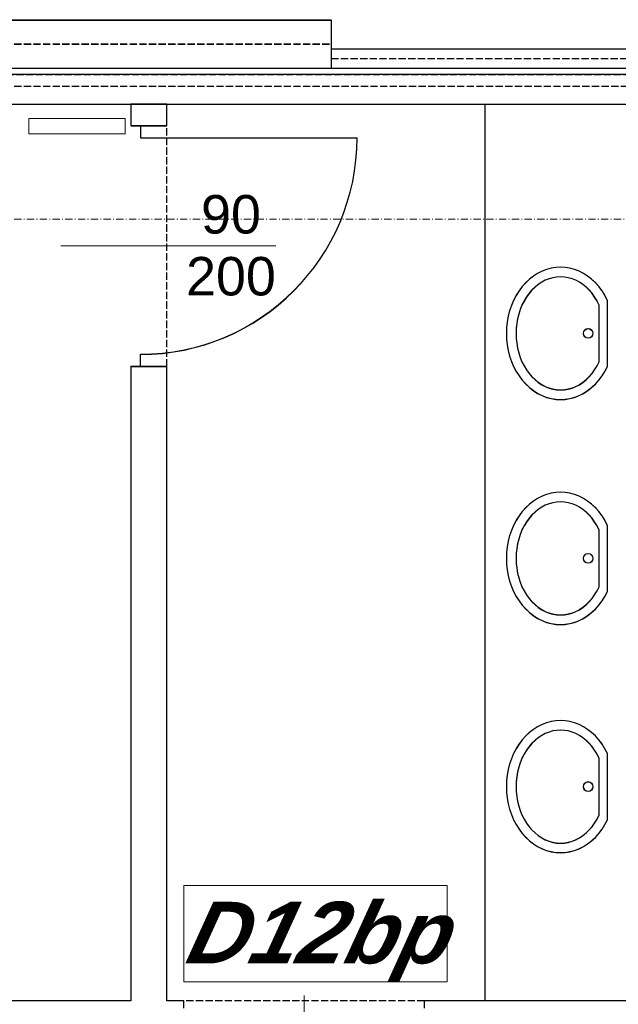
# Model space of a CAD drawing. Header units: millimetres. Extents: x -8642 to 28269, y -6609 to 3701.
# Tile 172 of 256: x 4896 to 5145, y -4390 to -3981. Entities that reach past the tile are written whole.
import ezdxf
from ezdxf.enums import TextEntityAlignment as Align

# ---------------------------------------------------------------- set-up
doc = ezdxf.new("R2010")
doc.units = ezdxf.units.MM
doc.header["$LTSCALE"] = 1000
doc.header["$MEASUREMENT"] = 0
for name, pattern in [('rzut 1 pietra$0$ArchiTECH.PC 1. Line Type', [0.004, 0.003, -0.001]), ('rzut 1 pietra$0$ArchiTECH.PC 5. Line Type', [0.0053, 0.003, -0.001, 0.0003, -0.001]), ('rzut 1 pietra$0$ArchiTECH.PC Solid Line Type', [0]), ('SUFIT_1 PIETRO$0$ArchiTECH.PC 1. Line Type', [0.004, 0.003, -0.001]), ('SUFIT_1 PIETRO$0$ArchiTECH.PC Solid Line Type', [0])]:
    doc.linetypes.add(name, pattern=pattern)
doc.layers.add('IS_ARCH', color=254, linetype='Continuous', lineweight=18)
doc.layers.add('SUFIT_1 PIETRO$0$INWENTARYZACJA', color=254, linetype='Continuous')
doc.layers.add('SUFIT_1 PIETRO$0$Kalka 1', color=254, linetype='Continuous')
doc.styles.add('rzut 1 pietra$0$ArchiTECHStyle1', font='arial.ttf', dxfattribs={"height": 0.16})
doc.styles.add('rzut 1 pietra$0$ArchiTECHStyle4', font='arialbi.ttf', dxfattribs={"oblique": 15, "height": 0.256})

msp = doc.modelspace()

# ---------------------------------------------------------------- linework, layer by layer
at = {"layer": 'IS_ARCH', "linetype": 'rzut 1 pietra$0$ArchiTECH.PC Solid Line Type'}
for p, q in [((4289.88, -3980.79), (5025.6, -3980.86)), ((5025.6, -3980.86), (5025.6, -4000.86)), ((5025.6, -3992.86), (5560.12, -3992.91)), ((4289.88, -4000.79), (5563.9, -4000.91)), ((4289.88, -4003.29), (5565.08, -4003.41)), ((3949.5, -4015.79), (5571.01, -4015.86)), ((4957.33, -4015.87), (4942.33, -4015.87)), ((4942.33, -4015.87), (4942.33, -4024.82)), ((4957.33, -4024.82), (4957.33, -4015.87)), ((5089.36, -4015.86), (5089.36, -4388.36)), ((4899.98, -4021.91), (4899.98, -4028.21)), ((4939.98, -4021.91), (4899.98, -4021.91)), ((4899.98, -4021.91), (4899.98, -4028.21)), ((4939.98, -4021.91), (4899.98, -4021.91)), ((4939.98, -4028.21), (4939.98, -4021.91)), ((4939.98, -4028.21), (4939.98, -4021.91)), ((4942.33, -4024.82), (4946.33, -4024.82)), ((4946.33, -4024.82), (4954.33, -4024.82)), ((4946.33, -4024.82), (4946.33, -4029.82)), ((4954.33, -4024.82), (4957.33, -4024.82)), ((4899.98, -4028.21), (4939.98, -4028.21)), ((4899.98, -4028.21), (4939.98, -4028.21)), ((4946.33, -4029.82), (5036.33, -4029.82)), ((4913.27, -4074.82), (5002.64, -4074.82)), ((5109.61, -4087.27), (5107.95, -4088.56)), ((5111.35, -4086.16), (5109.61, -4087.27)), ((5113.16, -4085.24), (5111.35, -4086.16)), ((5115.03, -4084.52), (5113.16, -4085.24)), ((5116.95, -4084), (5115.03, -4084.52)), ((5118.9, -4083.69), (5116.95, -4084)), ((5120.86, -4083.59), (5118.9, -4083.69)), ((5120.86, -4087.59), (5119.24, -4087.68)), ((5122.82, -4083.69), (5120.86, -4083.59)), ((5122.47, -4087.68), (5120.86, -4087.59)), ((5124.76, -4084), (5122.82, -4083.69)), ((5126.68, -4084.52), (5124.76, -4084)), ((5128.55, -4085.24), (5126.68, -4084.52)), ((5130.37, -4086.16), (5128.55, -4085.24)), ((5132.11, -4087.27), (5130.37, -4086.16)), ((5133.76, -4088.56), (5132.11, -4087.27)), ((5104.95, -4091.64), (5103.62, -4093.41)), ((5106.39, -4090.02), (5104.95, -4091.64)), ((5107.95, -4088.56), (5106.39, -4090.02)), ((5111.61, -4090.73), (5110.25, -4091.84)), ((5113.04, -4089.79), (5111.61, -4090.73)), ((5114.53, -4089), (5113.04, -4089.79)), ((5116.07, -4088.39), (5114.53, -4089)), ((5117.64, -4087.94), (5116.07, -4088.39)), ((5119.24, -4087.68), (5117.64, -4087.94)), ((5124.07, -4087.94), (5122.47, -4087.68)), ((5125.64, -4088.39), (5124.07, -4087.94)), ((5127.18, -4089), (5125.64, -4088.39)), ((5128.68, -4089.79), (5127.18, -4089)), ((5130.11, -4090.73), (5128.68, -4089.79)), ((5131.47, -4091.84), (5130.11, -4090.73)), ((5135.32, -4090.02), (5133.76, -4088.56)), ((5136.77, -4091.64), (5135.32, -4090.02)), ((5138.09, -4093.41), (5136.77, -4091.64)), ((5102.43, -4095.31), (5101.37, -4097.34)), ((5103.62, -4093.41), (5102.43, -4095.31)), ((5107.78, -4094.47), (5106.68, -4095.98)), ((5108.97, -4093.08), (5107.78, -4094.47)), ((5110.25, -4091.84), (5108.97, -4093.08)), ((5132.75, -4093.08), (5131.47, -4091.84)), ((5133.94, -4094.47), (5132.75, -4093.08)), ((5135.03, -4095.98), (5133.94, -4094.47)), ((5139.29, -4095.31), (5138.09, -4093.41)), ((5140.34, -4097.34), (5139.29, -4095.31)), ((5100.46, -4099.46), (5099.71, -4101.68)), ((5101.37, -4097.34), (5100.46, -4099.46)), ((5104.84, -4099.34), (5104.09, -4101.15)), ((5105.7, -4097.61), (5104.84, -4099.34)), ((5106.68, -4095.98), (5105.7, -4097.61)), ((5136.01, -4097.61), (5135.03, -4095.98)), ((5136.88, -4099.34), (5136.01, -4097.61)), ((5136.88, -4122.84), (5136.88, -4099.34)), ((5136.88, -4099.34), (5136.88, -4099.34)), ((5140.34, -4124.84), (5140.34, -4097.34)), ((5140.34, -4097.34), (5140.34, -4097.34)), ((5099.12, -4103.97), (5098.7, -4106.31)), ((5099.71, -4101.68), (5099.12, -4103.97)), ((5103.47, -4103.05), (5102.99, -4105)), ((5104.09, -4101.15), (5103.47, -4103.05)), ((5098.7, -4106.31), (5098.44, -4108.69)), ((5102.64, -4107.01), (5102.43, -4109.04)), ((5102.99, -4105), (5102.64, -4107.01)), ((5098.44, -4108.69), (5098.36, -4111.09)), ((5098.36, -4111.09), (5098.44, -4113.48)), ((5102.43, -4109.04), (5102.36, -4111.09)), ((5102.36, -4111.09), (5102.43, -4113.13)), ((5098.44, -4113.48), (5098.7, -4115.86)), ((5098.7, -4115.86), (5099.12, -4118.2)), ((5102.43, -4113.13), (5102.64, -4115.17)), ((5102.64, -4115.17), (5102.99, -4117.17)), ((4946.33, -4124.82), (4946.33, -4119.82)), ((5099.12, -4118.2), (5099.71, -4120.49)), ((5102.99, -4117.17), (5103.47, -4119.12)), ((5103.47, -4119.12), (5104.09, -4121.02)), ((5099.71, -4120.49), (5100.46, -4122.71)), ((5100.46, -4122.71), (5101.37, -4124.84)), ((5104.09, -4121.02), (5104.84, -4122.84)), ((5104.84, -4122.84), (5105.7, -4124.57)), ((5136.01, -4124.57), (5136.88, -4122.84)), ((4942.33, -4124.82), (4942.33, -4388.42)), ((4942.33, -4124.82), (4946.33, -4124.82)), ((4946.33, -4124.82), (4954.33, -4124.82)), ((4954.33, -4124.82), (4957.33, -4124.82)), ((4957.33, -4388.42), (4957.33, -4124.82)), ((5101.37, -4124.84), (5102.43, -4126.86)), ((5102.43, -4126.86), (5103.62, -4128.76)), ((5105.7, -4124.57), (5106.68, -4126.19)), ((5106.68, -4126.19), (5107.78, -4127.7)), ((5107.78, -4127.7), (5108.97, -4129.09)), ((5132.75, -4129.09), (5133.94, -4127.7)), ((5133.94, -4127.7), (5135.03, -4126.19)), ((5135.03, -4126.19), (5136.01, -4124.57)), ((5138.09, -4128.76), (5139.29, -4126.86)), ((5139.29, -4126.86), (5140.34, -4124.84)), ((5103.62, -4128.76), (5104.95, -4130.53)), ((5104.95, -4130.53), (5106.39, -4132.15)), ((5106.39, -4132.15), (5107.95, -4133.61)), ((5108.97, -4129.09), (5110.25, -4130.34)), ((5110.25, -4130.34), (5111.61, -4131.44)), ((5111.61, -4131.44), (5113.04, -4132.38)), ((5113.04, -4132.38), (5114.53, -4133.17)), ((5127.18, -4133.17), (5128.68, -4132.38)), ((5128.68, -4132.38), (5130.11, -4131.44)), ((5130.11, -4131.44), (5131.47, -4130.34)), ((5131.47, -4130.34), (5132.75, -4129.09)), ((5133.76, -4133.61), (5135.32, -4132.15)), ((5135.32, -4132.15), (5136.77, -4130.53)), ((5136.77, -4130.53), (5138.09, -4128.76)), ((5107.95, -4133.61), (5109.61, -4134.9)), ((5109.61, -4134.9), (5111.35, -4136.01)), ((5111.35, -4136.01), (5113.16, -4136.93)), ((5114.53, -4133.17), (5116.07, -4133.79)), ((5116.07, -4133.79), (5117.64, -4134.23)), ((5117.64, -4134.23), (5119.24, -4134.5)), ((5119.24, -4134.5), (5120.86, -4134.59)), ((5120.86, -4134.59), (5122.47, -4134.5)), ((5122.47, -4134.5), (5124.07, -4134.23)), ((5124.07, -4134.23), (5125.64, -4133.79)), ((5125.64, -4133.79), (5127.18, -4133.17)), ((5128.55, -4136.93), (5130.37, -4136.01)), ((5130.37, -4136.01), (5132.11, -4134.9)), ((5132.11, -4134.9), (5133.76, -4133.61)), ((5113.16, -4136.93), (5115.03, -4137.65)), ((5115.03, -4137.65), (5116.95, -4138.17)), ((5116.95, -4138.17), (5118.9, -4138.48)), ((5118.9, -4138.48), (5120.86, -4138.59)), ((5120.86, -4138.59), (5122.82, -4138.48)), ((5122.82, -4138.48), (5124.76, -4138.17)), ((5124.76, -4138.17), (5126.68, -4137.65)), ((5126.68, -4137.65), (5128.55, -4136.93)), ((5116.95, -4177.5), (5115.03, -4178.02)), ((5118.9, -4177.19), (5116.95, -4177.5)), ((5120.86, -4177.09), (5118.9, -4177.19)), ((5122.82, -4177.19), (5120.86, -4177.09)), ((5124.76, -4177.5), (5122.82, -4177.19)), ((5126.68, -4178.02), (5124.76, -4177.5)), ((5109.61, -4180.77), (5107.95, -4182.06)), ((5111.35, -4179.66), (5109.61, -4180.77)), ((5113.16, -4178.74), (5111.35, -4179.66)), ((5115.03, -4178.02), (5113.16, -4178.74)), ((5117.64, -4181.44), (5116.07, -4181.89)), ((5119.24, -4181.18), (5117.64, -4181.44)), ((5120.86, -4181.09), (5119.24, -4181.18)), ((5122.47, -4181.18), (5120.86, -4181.09)), ((5124.07, -4181.44), (5122.47, -4181.18)), ((5125.64, -4181.89), (5124.07, -4181.44)), ((5128.55, -4178.74), (5126.68, -4178.02)), ((5130.37, -4179.66), (5128.55, -4178.74)), ((5132.11, -4180.77), (5130.37, -4179.66)), ((5133.76, -4182.06), (5132.11, -4180.77)), ((5104.95, -4185.14), (5103.62, -4186.91)), ((5106.39, -4183.52), (5104.95, -4185.14)), ((5107.95, -4182.06), (5106.39, -4183.52)), ((5110.25, -4185.34), (5108.97, -4186.58)), ((5111.61, -4184.23), (5110.25, -4185.34)), ((5113.04, -4183.29), (5111.61, -4184.23)), ((5114.53, -4182.5), (5113.04, -4183.29)), ((5116.07, -4181.89), (5114.53, -4182.5)), ((5127.18, -4182.5), (5125.64, -4181.89)), ((5128.68, -4183.29), (5127.18, -4182.5)), ((5130.11, -4184.23), (5128.68, -4183.29)), ((5131.47, -4185.34), (5130.11, -4184.23)), ((5132.75, -4186.58), (5131.47, -4185.34)), ((5135.32, -4183.52), (5133.76, -4182.06)), ((5136.77, -4185.14), (5135.32, -4183.52)), ((5138.09, -4186.91), (5136.77, -4185.14)), ((5102.43, -4188.81), (5101.37, -4190.84)), ((5103.62, -4186.91), (5102.43, -4188.81)), ((5106.68, -4189.48), (5105.7, -4191.11)), ((5107.78, -4187.97), (5106.68, -4189.48)), ((5108.97, -4186.58), (5107.78, -4187.97)), ((5133.94, -4187.97), (5132.75, -4186.58)), ((5135.03, -4189.48), (5133.94, -4187.97)), ((5136.01, -4191.11), (5135.03, -4189.48)), ((5139.29, -4188.81), (5138.09, -4186.91)), ((5140.34, -4190.84), (5139.29, -4188.81)), ((5100.46, -4192.96), (5099.71, -4195.18)), ((5101.37, -4190.84), (5100.46, -4192.96)), ((5104.84, -4192.84), (5104.09, -4194.65)), ((5105.7, -4191.11), (5104.84, -4192.84)), ((5136.88, -4192.84), (5136.01, -4191.11)), ((5136.88, -4216.34), (5136.88, -4192.84)), ((5136.88, -4192.84), (5136.88, -4192.84)), ((5140.34, -4218.34), (5140.34, -4190.84)), ((5140.34, -4190.84), (5140.34, -4190.84)), ((5099.12, -4197.47), (5098.7, -4199.81)), ((5099.71, -4195.18), (5099.12, -4197.47)), ((5103.47, -4196.55), (5102.99, -4198.5)), ((5104.09, -4194.65), (5103.47, -4196.55)), ((5098.44, -4202.19), (5098.36, -4204.59)), ((5098.7, -4199.81), (5098.44, -4202.19)), ((5102.64, -4200.51), (5102.43, -4202.54)), ((5102.99, -4198.5), (5102.64, -4200.51)), ((5098.36, -4204.59), (5098.44, -4206.98)), ((5102.43, -4202.54), (5102.36, -4204.59)), ((5102.36, -4204.59), (5102.43, -4206.63)), ((5098.44, -4206.98), (5098.7, -4209.36)), ((5098.7, -4209.36), (5099.12, -4211.7)), ((5102.43, -4206.63), (5102.64, -4208.67)), ((5102.64, -4208.67), (5102.99, -4210.67)), ((5099.12, -4211.7), (5099.71, -4213.99)), ((5099.71, -4213.99), (5100.46, -4216.21)), ((5102.99, -4210.67), (5103.47, -4212.62)), ((5103.47, -4212.62), (5104.09, -4214.52)), ((5100.46, -4216.21), (5101.37, -4218.34)), ((5101.37, -4218.34), (5102.43, -4220.36)), ((5104.09, -4214.52), (5104.84, -4216.34)), ((5104.84, -4216.34), (5105.7, -4218.07)), ((5105.7, -4218.07), (5106.68, -4219.69)), ((5135.03, -4219.69), (5136.01, -4218.07)), ((5136.01, -4218.07), (5136.88, -4216.34)), ((5139.29, -4220.36), (5140.34, -4218.34)), ((5102.43, -4220.36), (5103.62, -4222.26)), ((5103.62, -4222.26), (5104.95, -4224.03)), ((5106.68, -4219.69), (5107.78, -4221.2)), ((5107.78, -4221.2), (5108.97, -4222.59)), ((5108.97, -4222.59), (5110.25, -4223.84)), ((5131.47, -4223.84), (5132.75, -4222.59)), ((5132.75, -4222.59), (5133.94, -4221.2)), ((5133.94, -4221.2), (5135.03, -4219.69)), ((5136.77, -4224.03), (5138.09, -4222.26)), ((5138.09, -4222.26), (5139.29, -4220.36)), ((5104.95, -4224.03), (5106.39, -4225.65)), ((5106.39, -4225.65), (5107.95, -4227.11)), ((5110.25, -4223.84), (5111.61, -4224.94)), ((5111.61, -4224.94), (5113.04, -4225.88)), ((5113.04, -4225.88), (5114.53, -4226.67)), ((5114.53, -4226.67), (5116.07, -4227.29)), ((5125.64, -4227.29), (5127.18, -4226.67)), ((5127.18, -4226.67), (5128.68, -4225.88)), ((5128.68, -4225.88), (5130.11, -4224.94)), ((5130.11, -4224.94), (5131.47, -4223.84)), ((5133.76, -4227.11), (5135.32, -4225.65)), ((5135.32, -4225.65), (5136.77, -4224.03)), ((5107.95, -4227.11), (5109.61, -4228.4)), ((5109.61, -4228.4), (5111.35, -4229.51)), ((5111.35, -4229.51), (5113.16, -4230.43)), ((5113.16, -4230.43), (5115.03, -4231.15)), ((5116.07, -4227.29), (5117.64, -4227.73)), ((5117.64, -4227.73), (5119.24, -4228)), ((5119.24, -4228), (5120.86, -4228.09)), ((5120.86, -4228.09), (5122.47, -4228)), ((5122.47, -4228), (5124.07, -4227.73)), ((5124.07, -4227.73), (5125.64, -4227.29)), ((5126.68, -4231.15), (5128.55, -4230.43)), ((5128.55, -4230.43), (5130.37, -4229.51)), ((5130.37, -4229.51), (5132.11, -4228.4)), ((5132.11, -4228.4), (5133.76, -4227.11)), ((5115.03, -4231.15), (5116.95, -4231.67)), ((5116.95, -4231.67), (5118.9, -4231.98)), ((5118.9, -4231.98), (5120.86, -4232.09)), ((5120.86, -4232.09), (5122.82, -4231.98)), ((5122.82, -4231.98), (5124.76, -4231.67)), ((5124.76, -4231.67), (5126.68, -4231.15)), ((5109.61, -4275.62), (5107.95, -4276.91)), ((5111.35, -4274.51), (5109.61, -4275.62)), ((5113.16, -4273.59), (5111.35, -4274.51)), ((5115.03, -4272.87), (5113.16, -4273.59)), ((5116.95, -4272.35), (5115.03, -4272.87)), ((5118.9, -4272.04), (5116.95, -4272.35)), ((5120.86, -4271.93), (5118.9, -4272.04)), ((5122.82, -4272.04), (5120.86, -4271.93)), ((5124.76, -4272.35), (5122.82, -4272.04)), ((5126.68, -4272.87), (5124.76, -4272.35)), ((5128.55, -4273.59), (5126.68, -4272.87)), ((5130.37, -4274.51), (5128.55, -4273.59)), ((5132.11, -4275.62), (5130.37, -4274.51)), ((5133.76, -4276.91), (5132.11, -4275.62)), ((5106.39, -4278.37), (5104.95, -4279.99)), ((5107.95, -4276.91), (5106.39, -4278.37)), ((5111.61, -4279.08), (5110.25, -4280.18)), ((5113.04, -4278.14), (5111.61, -4279.08)), ((5114.53, -4277.35), (5113.04, -4278.14)), ((5116.07, -4276.74), (5114.53, -4277.35)), ((5117.64, -4276.29), (5116.07, -4276.74)), ((5119.24, -4276.02), (5117.64, -4276.29)), ((5120.86, -4275.93), (5119.24, -4276.02)), ((5122.47, -4276.02), (5120.86, -4275.93)), ((5124.07, -4276.29), (5122.47, -4276.02)), ((5125.64, -4276.74), (5124.07, -4276.29)), ((5127.18, -4277.35), (5125.64, -4276.74)), ((5128.68, -4278.14), (5127.18, -4277.35)), ((5130.11, -4279.08), (5128.68, -4278.14)), ((5131.47, -4280.18), (5130.11, -4279.08)), ((5135.32, -4278.37), (5133.76, -4276.91)), ((5136.77, -4279.99), (5135.32, -4278.37)), ((5102.43, -4283.66), (5101.37, -4285.68)), ((5103.62, -4281.76), (5102.43, -4283.66)), ((5104.95, -4279.99), (5103.62, -4281.76)), ((5107.78, -4282.82), (5106.68, -4284.33)), ((5108.97, -4281.43), (5107.78, -4282.82)), ((5110.25, -4280.18), (5108.97, -4281.43)), ((5132.75, -4281.43), (5131.47, -4280.18)), ((5133.94, -4282.82), (5132.75, -4281.43)), ((5135.03, -4284.33), (5133.94, -4282.82)), ((5138.09, -4281.76), (5136.77, -4279.99)), ((5139.29, -4283.66), (5138.09, -4281.76)), ((5140.34, -4285.68), (5139.29, -4283.66)), ((5100.46, -4287.81), (5099.71, -4290.03)), ((5101.37, -4285.68), (5100.46, -4287.81)), ((5104.84, -4287.68), (5104.09, -4289.5)), ((5105.7, -4285.96), (5104.84, -4287.68)), ((5106.68, -4284.33), (5105.7, -4285.96)), ((5136.01, -4285.96), (5135.03, -4284.33)), ((5136.88, -4287.68), (5136.01, -4285.96)), ((5136.88, -4311.18), (5136.88, -4287.68)), ((5136.88, -4287.68), (5136.88, -4287.68)), ((5140.34, -4313.18), (5140.34, -4285.68)), ((5140.34, -4285.68), (5140.34, -4285.68)), ((5099.71, -4290.03), (5099.12, -4292.32)), ((5103.47, -4291.4), (5102.99, -4293.35)), ((5104.09, -4289.5), (5103.47, -4291.4)), ((5098.7, -4294.66), (5098.44, -4297.04)), ((5099.12, -4292.32), (5098.7, -4294.66)), ((5102.64, -4295.35), (5102.43, -4297.39)), ((5102.99, -4293.35), (5102.64, -4295.35)), ((5098.44, -4297.04), (5098.36, -4299.43)), ((5098.36, -4299.43), (5098.44, -4301.83)), ((5102.43, -4297.39), (5102.36, -4299.43)), ((5102.36, -4299.43), (5102.43, -4301.48)), ((5098.44, -4301.83), (5098.7, -4304.21)), ((5098.7, -4304.21), (5099.12, -4306.55)), ((5102.43, -4301.48), (5102.64, -4303.52)), ((5102.64, -4303.52), (5102.99, -4305.52)), ((5099.12, -4306.55), (5099.71, -4308.84)), ((5102.99, -4305.52), (5103.47, -4307.47)), ((5103.47, -4307.47), (5104.09, -4309.37)), ((5099.71, -4308.84), (5100.46, -4311.06)), ((5100.46, -4311.06), (5101.37, -4313.18)), ((5104.09, -4309.37), (5104.84, -4311.18)), ((5104.84, -4311.18), (5105.7, -4312.91)), ((5136.01, -4312.91), (5136.88, -4311.18)), ((5101.37, -4313.18), (5102.43, -4315.21)), ((5102.43, -4315.21), (5103.62, -4317.11)), ((5105.7, -4312.91), (5106.68, -4314.54)), ((5106.68, -4314.54), (5107.78, -4316.05)), ((5107.78, -4316.05), (5108.97, -4317.44)), ((5132.75, -4317.44), (5133.94, -4316.05)), ((5133.94, -4316.05), (5135.03, -4314.54)), ((5135.03, -4314.54), (5136.01, -4312.91)), ((5138.09, -4317.11), (5139.29, -4315.21)), ((5139.29, -4315.21), (5140.34, -4313.18)), ((5103.62, -4317.11), (5104.95, -4318.88)), ((5104.95, -4318.88), (5106.39, -4320.5)), ((5106.39, -4320.5), (5107.95, -4321.96)), ((5108.97, -4317.44), (5110.25, -4318.68)), ((5110.25, -4318.68), (5111.61, -4319.79)), ((5111.61, -4319.79), (5113.04, -4320.73)), ((5113.04, -4320.73), (5114.53, -4321.52)), ((5127.18, -4321.52), (5128.68, -4320.73)), ((5128.68, -4320.73), (5130.11, -4319.79)), ((5130.11, -4319.79), (5131.47, -4318.68)), ((5131.47, -4318.68), (5132.75, -4317.44)), ((5133.76, -4321.96), (5135.32, -4320.5)), ((5135.32, -4320.5), (5136.77, -4318.88)), ((5136.77, -4318.88), (5138.09, -4317.11)), ((5107.95, -4321.96), (5109.61, -4323.25)), ((5109.61, -4323.25), (5111.35, -4324.36)), ((5111.35, -4324.36), (5113.16, -4325.28)), ((5114.53, -4321.52), (5116.07, -4322.13)), ((5116.07, -4322.13), (5117.64, -4322.58)), ((5117.64, -4322.58), (5119.24, -4322.84)), ((5119.24, -4322.84), (5120.86, -4322.93)), ((5120.86, -4322.93), (5122.47, -4322.84)), ((5122.47, -4322.84), (5124.07, -4322.58)), ((5124.07, -4322.58), (5125.64, -4322.13)), ((5125.64, -4322.13), (5127.18, -4321.52)), ((5128.55, -4325.28), (5130.37, -4324.36)), ((5130.37, -4324.36), (5132.11, -4323.25)), ((5132.11, -4323.25), (5133.76, -4321.96)), ((5113.16, -4325.28), (5115.03, -4326)), ((5115.03, -4326), (5116.95, -4326.52)), ((5116.95, -4326.52), (5118.9, -4326.83)), ((5118.9, -4326.83), (5120.86, -4326.93)), ((5120.86, -4326.93), (5122.82, -4326.83)), ((5122.82, -4326.83), (5124.76, -4326.52)), ((5124.76, -4326.52), (5126.68, -4326)), ((5126.68, -4326), (5128.55, -4325.28)), ((4964.36, -4380.64), (4964.36, -4340.64)), ((4964.36, -4340.64), (5073.82, -4340.64)), ((5073.82, -4340.64), (5073.82, -4380.64)), ((5073.82, -4380.64), (4964.36, -4380.64)), ((5014.36, -4386.33), (5014.36, -4451.2)), ((4942.33, -4388.42), (4808.37, -4388.42)), ((4964.36, -4388.42), (4957.33, -4388.42)), ((4964.36, -4391.42), (4964.36, -4388.42)), ((5159.87, -4388.42), (5064.36, -4388.42)), ((5064.36, -4391.42), (5064.36, -4388.42))]:
    msp.add_line(p, q, dxfattribs=at)
at = {"layer": 'IS_ARCH', "linetype": 'rzut 1 pietra$0$ArchiTECH.PC 1. Line Type'}
for p, q in [((4289.88, -3990.79), (5025.6, -3990.86)), ((5025.6, -3996.86), (5562.01, -3996.91)), ((-2053.16, -4003.06), (5561.51, -4003.81)), ((4289.88, -4008.29), (5567.44, -4008.41)), ((4957.33, -4124.82), (4957.33, -4024.82)), ((5064.36, -4388.42), (4964.36, -4388.42))]:
    msp.add_line(p, q, dxfattribs=at)
at = {"layer": 'IS_ARCH', "linetype": 'rzut 1 pietra$0$ArchiTECH.PC 5. Line Type'}
msp.add_line((-3575.49, -4062.89), (8802.36, -4064.08), dxfattribs=at)
at = {"layer": 'IS_ARCH', "linetype": 'rzut 1 pietra$0$ArchiTECH.PC Solid Line Type'}
for centre in [(5132.34, -4111.09), (5132.34, -4204.59), (5132.34, -4299.43)]:
    msp.add_circle(centre, 2, dxfattribs=at)
msp.add_arc((4946.33, -4029.82), 90, 270, 0, dxfattribs=at)
at = {"layer": 'SUFIT_1 PIETRO$0$INWENTARYZACJA', "linetype": 'SUFIT_1 PIETRO$0$ArchiTECH.PC Solid Line Type'}
for p, q in [((4957.33, -4015.96), (4942.33, -4015.96)), ((4942.33, -4015.96), (4942.33, -4024.91)), ((4957.33, -4024.91), (4957.33, -4015.96)), ((4942.33, -4024.91), (4946.33, -4024.91)), ((4946.33, -4024.91), (4954.33, -4024.91)), ((4946.33, -4024.91), (4946.33, -4029.91)), ((4954.33, -4024.91), (4957.33, -4024.91)), ((4946.33, -4029.91), (5036.33, -4029.91)), ((5109.61, -4087.35), (5107.95, -4088.64)), ((5111.35, -4086.25), (5109.61, -4087.35)), ((5113.16, -4085.33), (5111.35, -4086.25)), ((5115.03, -4084.61), (5113.16, -4085.33)), ((5116.95, -4084.09), (5115.03, -4084.61)), ((5118.9, -4083.77), (5116.95, -4084.09)), ((5120.86, -4083.67), (5118.9, -4083.77)), ((5122.82, -4083.77), (5120.86, -4083.67)), ((5124.76, -4084.09), (5122.82, -4083.77)), ((5126.68, -4084.61), (5124.76, -4084.09)), ((5128.55, -4085.33), (5126.68, -4084.61)), ((5130.37, -4086.25), (5128.55, -4085.33)), ((5132.11, -4087.35), (5130.37, -4086.25)), ((5133.76, -4088.64), (5132.11, -4087.35)), ((5104.95, -4091.72), (5103.62, -4093.49)), ((5106.39, -4090.1), (5104.95, -4091.72)), ((5107.95, -4088.64), (5106.39, -4090.1)), ((5111.61, -4090.82), (5110.25, -4091.92)), ((5113.04, -4089.87), (5111.61, -4090.82)), ((5114.53, -4089.09), (5113.04, -4089.87)), ((5116.07, -4088.47), (5114.53, -4089.09)), ((5117.64, -4088.03), (5116.07, -4088.47)), ((5119.24, -4087.76), (5117.64, -4088.03)), ((5120.86, -4087.67), (5119.24, -4087.76)), ((5122.47, -4087.76), (5120.86, -4087.67)), ((5124.07, -4088.03), (5122.47, -4087.76)), ((5125.64, -4088.47), (5124.07, -4088.03)), ((5127.18, -4089.09), (5125.64, -4088.47)), ((5128.68, -4089.87), (5127.18, -4089.09)), ((5130.11, -4090.82), (5128.68, -4089.87)), ((5131.47, -4091.92), (5130.11, -4090.82)), ((5135.32, -4090.1), (5133.76, -4088.64)), ((5136.77, -4091.72), (5135.32, -4090.1)), ((5138.09, -4093.49), (5136.77, -4091.72)), ((5102.43, -4095.4), (5101.37, -4097.42)), ((5103.62, -4093.49), (5102.43, -4095.4)), ((5107.78, -4094.55), (5106.68, -4096.06)), ((5108.97, -4093.17), (5107.78, -4094.55)), ((5110.25, -4091.92), (5108.97, -4093.17)), ((5132.75, -4093.17), (5131.47, -4091.92)), ((5133.94, -4094.55), (5132.75, -4093.17)), ((5135.03, -4096.06), (5133.94, -4094.55)), ((5139.29, -4095.4), (5138.09, -4093.49)), ((5140.34, -4097.42), (5139.29, -4095.4)), ((5100.46, -4099.55), (5099.71, -4101.76)), ((5101.37, -4097.42), (5100.46, -4099.55)), ((5104.84, -4099.42), (5104.09, -4101.24)), ((5105.7, -4097.69), (5104.84, -4099.42)), ((5106.68, -4096.06), (5105.7, -4097.69)), ((5136.01, -4097.69), (5135.03, -4096.06)), ((5136.88, -4099.42), (5136.01, -4097.69)), ((5136.88, -4122.92), (5136.88, -4099.42)), ((5136.88, -4099.42), (5136.88, -4099.42)), ((5140.34, -4124.92), (5140.34, -4097.42)), ((5140.34, -4097.42), (5140.34, -4097.42)), ((5099.71, -4101.76), (5099.12, -4104.05)), ((5103.47, -4103.13), (5102.99, -4105.09)), ((5104.09, -4101.24), (5103.47, -4103.13)), ((5098.7, -4106.39), (5098.44, -4108.77)), ((5099.12, -4104.05), (5098.7, -4106.39)), ((5102.64, -4107.09), (5102.43, -4109.12)), ((5102.99, -4105.09), (5102.64, -4107.09)), ((5098.44, -4108.77), (5098.36, -4111.17)), ((5098.36, -4111.17), (5098.44, -4113.57)), ((5102.43, -4109.12), (5102.36, -4111.17)), ((5102.36, -4111.17), (5102.43, -4113.22)), ((5098.44, -4113.57), (5098.7, -4115.95)), ((5098.7, -4115.95), (5099.12, -4118.29)), ((5102.43, -4113.22), (5102.64, -4115.25)), ((5102.64, -4115.25), (5102.99, -4117.25)), ((4946.33, -4124.91), (4946.33, -4119.91)), ((5099.12, -4118.29), (5099.71, -4120.58)), ((5102.99, -4117.25), (5103.47, -4119.21)), ((5103.47, -4119.21), (5104.09, -4121.1)), ((5099.71, -4120.58), (5100.46, -4122.79)), ((5100.46, -4122.79), (5101.37, -4124.92)), ((5104.09, -4121.1), (5104.84, -4122.92)), ((5104.84, -4122.92), (5105.7, -4124.65)), ((5136.01, -4124.65), (5136.88, -4122.92)), ((4942.33, -4124.91), (4942.33, -4388.5)), ((4942.33, -4124.91), (4946.33, -4124.91)), ((4946.33, -4124.91), (4954.33, -4124.91)), ((4954.33, -4124.91), (4957.33, -4124.91)), ((4957.33, -4388.5), (4957.33, -4124.91)), ((5101.37, -4124.92), (5102.43, -4126.94)), ((5102.43, -4126.94), (5103.62, -4128.85)), ((5105.7, -4124.65), (5106.68, -4126.28)), ((5106.68, -4126.28), (5107.78, -4127.79)), ((5107.78, -4127.79), (5108.97, -4129.17)), ((5132.75, -4129.17), (5133.94, -4127.79)), ((5133.94, -4127.79), (5135.03, -4126.28)), ((5135.03, -4126.28), (5136.01, -4124.65)), ((5138.09, -4128.85), (5139.29, -4126.94)), ((5139.29, -4126.94), (5140.34, -4124.92)), ((5103.62, -4128.85), (5104.95, -4130.62)), ((5104.95, -4130.62), (5106.39, -4132.24)), ((5106.39, -4132.24), (5107.95, -4133.7)), ((5108.97, -4129.17), (5110.25, -4130.42)), ((5110.25, -4130.42), (5111.61, -4131.52)), ((5111.61, -4131.52), (5113.04, -4132.47)), ((5113.04, -4132.47), (5114.53, -4133.25)), ((5127.18, -4133.25), (5128.68, -4132.47)), ((5128.68, -4132.47), (5130.11, -4131.52)), ((5130.11, -4131.52), (5131.47, -4130.42)), ((5131.47, -4130.42), (5132.75, -4129.17)), ((5133.76, -4133.7), (5135.32, -4132.24)), ((5135.32, -4132.24), (5136.77, -4130.62)), ((5136.77, -4130.62), (5138.09, -4128.85)), ((5107.95, -4133.7), (5109.61, -4134.99)), ((5109.61, -4134.99), (5111.35, -4136.09)), ((5111.35, -4136.09), (5113.16, -4137.01)), ((5114.53, -4133.25), (5116.07, -4133.87)), ((5116.07, -4133.87), (5117.64, -4134.31)), ((5117.64, -4134.31), (5119.24, -4134.58)), ((5119.24, -4134.58), (5120.86, -4134.67)), ((5120.86, -4134.67), (5122.47, -4134.58)), ((5122.47, -4134.58), (5124.07, -4134.31)), ((5124.07, -4134.31), (5125.64, -4133.87)), ((5125.64, -4133.87), (5127.18, -4133.25)), ((5128.55, -4137.01), (5130.37, -4136.09)), ((5130.37, -4136.09), (5132.11, -4134.99)), ((5132.11, -4134.99), (5133.76, -4133.7)), ((5113.16, -4137.01), (5115.03, -4137.73)), ((5115.03, -4137.73), (5116.95, -4138.25)), ((5116.95, -4138.25), (5118.9, -4138.57)), ((5118.9, -4138.57), (5120.86, -4138.67)), ((5120.86, -4138.67), (5122.82, -4138.57)), ((5122.82, -4138.57), (5124.76, -4138.25)), ((5124.76, -4138.25), (5126.68, -4137.73)), ((5126.68, -4137.73), (5128.55, -4137.01)), ((5116.95, -4177.59), (5115.03, -4178.11)), ((5118.9, -4177.27), (5116.95, -4177.59)), ((5120.86, -4177.17), (5118.9, -4177.27)), ((5122.82, -4177.27), (5120.86, -4177.17)), ((5124.76, -4177.59), (5122.82, -4177.27)), ((5126.68, -4178.11), (5124.76, -4177.59)), ((5109.61, -4180.85), (5107.95, -4182.14)), ((5111.35, -4179.75), (5109.61, -4180.85)), ((5113.16, -4178.83), (5111.35, -4179.75)), ((5115.03, -4178.11), (5113.16, -4178.83)), ((5117.64, -4181.53), (5116.07, -4181.97)), ((5119.24, -4181.26), (5117.64, -4181.53)), ((5120.86, -4181.17), (5119.24, -4181.26)), ((5122.47, -4181.26), (5120.86, -4181.17)), ((5124.07, -4181.53), (5122.47, -4181.26)), ((5125.64, -4181.97), (5124.07, -4181.53)), ((5128.55, -4178.83), (5126.68, -4178.11)), ((5130.37, -4179.75), (5128.55, -4178.83)), ((5132.11, -4180.85), (5130.37, -4179.75)), ((5133.76, -4182.14), (5132.11, -4180.85)), ((5104.95, -4185.22), (5103.62, -4186.99)), ((5106.39, -4183.6), (5104.95, -4185.22)), ((5107.95, -4182.14), (5106.39, -4183.6)), ((5110.25, -4185.42), (5108.97, -4186.67)), ((5111.61, -4184.32), (5110.25, -4185.42)), ((5113.04, -4183.37), (5111.61, -4184.32)), ((5114.53, -4182.59), (5113.04, -4183.37)), ((5116.07, -4181.97), (5114.53, -4182.59)), ((5127.18, -4182.59), (5125.64, -4181.97)), ((5128.68, -4183.37), (5127.18, -4182.59)), ((5130.11, -4184.32), (5128.68, -4183.37)), ((5131.47, -4185.42), (5130.11, -4184.32)), ((5132.75, -4186.67), (5131.47, -4185.42)), ((5135.32, -4183.6), (5133.76, -4182.14)), ((5136.77, -4185.22), (5135.32, -4183.6)), ((5138.09, -4186.99), (5136.77, -4185.22)), ((5102.43, -4188.9), (5101.37, -4190.92)), ((5103.62, -4186.99), (5102.43, -4188.9)), ((5106.68, -4189.56), (5105.7, -4191.19)), ((5107.78, -4188.05), (5106.68, -4189.56)), ((5108.97, -4186.67), (5107.78, -4188.05)), ((5133.94, -4188.05), (5132.75, -4186.67)), ((5135.03, -4189.56), (5133.94, -4188.05)), ((5136.01, -4191.19), (5135.03, -4189.56)), ((5139.29, -4188.9), (5138.09, -4186.99)), ((5140.34, -4190.92), (5139.29, -4188.9)), ((5100.46, -4193.05), (5099.71, -4195.26)), ((5101.37, -4190.92), (5100.46, -4193.05)), ((5104.84, -4192.92), (5104.09, -4194.74)), ((5105.7, -4191.19), (5104.84, -4192.92)), ((5136.88, -4192.92), (5136.01, -4191.19)), ((5136.88, -4216.42), (5136.88, -4192.92)), ((5136.88, -4192.92), (5136.88, -4192.92)), ((5140.34, -4218.42), (5140.34, -4190.92)), ((5140.34, -4190.92), (5140.34, -4190.92)), ((5099.12, -4197.55), (5098.7, -4199.89)), ((5099.71, -4195.26), (5099.12, -4197.55)), ((5103.47, -4196.63), (5102.99, -4198.59)), ((5104.09, -4194.74), (5103.47, -4196.63)), ((5098.7, -4199.89), (5098.44, -4202.27)), ((5102.64, -4200.59), (5102.43, -4202.62)), ((5102.99, -4198.59), (5102.64, -4200.59)), ((5098.44, -4202.27), (5098.36, -4204.67)), ((5098.36, -4204.67), (5098.44, -4207.07)), ((5102.43, -4202.62), (5102.36, -4204.67)), ((5102.36, -4204.67), (5102.43, -4206.72)), ((5098.44, -4207.07), (5098.7, -4209.45)), ((5098.7, -4209.45), (5099.12, -4211.79)), ((5102.43, -4206.72), (5102.64, -4208.75)), ((5102.64, -4208.75), (5102.99, -4210.75)), ((5099.12, -4211.79), (5099.71, -4214.08)), ((5099.71, -4214.08), (5100.46, -4216.29)), ((5102.99, -4210.75), (5103.47, -4212.71)), ((5103.47, -4212.71), (5104.09, -4214.6)), ((5100.46, -4216.29), (5101.37, -4218.42)), ((5101.37, -4218.42), (5102.43, -4220.44)), ((5104.09, -4214.6), (5104.84, -4216.42)), ((5104.84, -4216.42), (5105.7, -4218.15)), ((5105.7, -4218.15), (5106.68, -4219.78)), ((5135.03, -4219.78), (5136.01, -4218.15)), ((5136.01, -4218.15), (5136.88, -4216.42)), ((5139.29, -4220.44), (5140.34, -4218.42)), ((5102.43, -4220.44), (5103.62, -4222.35)), ((5103.62, -4222.35), (5104.95, -4224.12)), ((5106.68, -4219.78), (5107.78, -4221.29)), ((5107.78, -4221.29), (5108.97, -4222.67)), ((5108.97, -4222.67), (5110.25, -4223.92)), ((5131.47, -4223.92), (5132.75, -4222.67)), ((5132.75, -4222.67), (5133.94, -4221.29)), ((5133.94, -4221.29), (5135.03, -4219.78)), ((5136.77, -4224.12), (5138.09, -4222.35)), ((5138.09, -4222.35), (5139.29, -4220.44)), ((5104.95, -4224.12), (5106.39, -4225.74)), ((5106.39, -4225.74), (5107.95, -4227.2)), ((5110.25, -4223.92), (5111.61, -4225.02)), ((5111.61, -4225.02), (5113.04, -4225.97)), ((5113.04, -4225.97), (5114.53, -4226.75)), ((5114.53, -4226.75), (5116.07, -4227.37)), ((5125.64, -4227.37), (5127.18, -4226.75)), ((5127.18, -4226.75), (5128.68, -4225.97)), ((5128.68, -4225.97), (5130.11, -4225.02)), ((5130.11, -4225.02), (5131.47, -4223.92)), ((5133.76, -4227.2), (5135.32, -4225.74)), ((5135.32, -4225.74), (5136.77, -4224.12)), ((5107.95, -4227.2), (5109.61, -4228.49)), ((5109.61, -4228.49), (5111.35, -4229.59)), ((5111.35, -4229.59), (5113.16, -4230.51)), ((5113.16, -4230.51), (5115.03, -4231.23)), ((5116.07, -4227.37), (5117.64, -4227.81)), ((5117.64, -4227.81), (5119.24, -4228.08)), ((5119.24, -4228.08), (5120.86, -4228.17)), ((5120.86, -4228.17), (5122.47, -4228.08)), ((5122.47, -4228.08), (5124.07, -4227.81)), ((5124.07, -4227.81), (5125.64, -4227.37)), ((5126.68, -4231.23), (5128.55, -4230.51)), ((5128.55, -4230.51), (5130.37, -4229.59)), ((5130.37, -4229.59), (5132.11, -4228.49)), ((5132.11, -4228.49), (5133.76, -4227.2)), ((5115.03, -4231.23), (5116.95, -4231.75)), ((5116.95, -4231.75), (5118.9, -4232.07)), ((5118.9, -4232.07), (5120.86, -4232.17)), ((5120.86, -4232.17), (5122.82, -4232.07)), ((5122.82, -4232.07), (5124.76, -4231.75)), ((5124.76, -4231.75), (5126.68, -4231.23)), ((5109.61, -4275.7), (5107.95, -4276.99)), ((5111.35, -4274.59), (5109.61, -4275.7)), ((5113.16, -4273.68), (5111.35, -4274.59)), ((5115.03, -4272.96), (5113.16, -4273.68)), ((5116.95, -4272.44), (5115.03, -4272.96)), ((5118.9, -4272.12), (5116.95, -4272.44)), ((5120.86, -4272.02), (5118.9, -4272.12)), ((5122.82, -4272.12), (5120.86, -4272.02)), ((5124.76, -4272.44), (5122.82, -4272.12)), ((5126.68, -4272.96), (5124.76, -4272.44)), ((5128.55, -4273.68), (5126.68, -4272.96)), ((5130.37, -4274.59), (5128.55, -4273.68)), ((5132.11, -4275.7), (5130.37, -4274.59)), ((5133.76, -4276.99), (5132.11, -4275.7)), ((5106.39, -4278.45), (5104.95, -4280.07)), ((5107.95, -4276.99), (5106.39, -4278.45)), ((5111.61, -4279.17), (5110.25, -4280.27)), ((5113.04, -4278.22), (5111.61, -4279.17)), ((5114.53, -4277.44), (5113.04, -4278.22)), ((5116.07, -4276.82), (5114.53, -4277.44)), ((5117.64, -4276.38), (5116.07, -4276.82)), ((5119.24, -4276.11), (5117.64, -4276.38)), ((5120.86, -4276.02), (5119.24, -4276.11)), ((5122.47, -4276.11), (5120.86, -4276.02)), ((5124.07, -4276.38), (5122.47, -4276.11)), ((5125.64, -4276.82), (5124.07, -4276.38)), ((5127.18, -4277.44), (5125.64, -4276.82)), ((5128.68, -4278.22), (5127.18, -4277.44)), ((5130.11, -4279.17), (5128.68, -4278.22)), ((5131.47, -4280.27), (5130.11, -4279.17)), ((5135.32, -4278.45), (5133.76, -4276.99)), ((5136.77, -4280.07), (5135.32, -4278.45)), ((5102.43, -4283.74), (5101.37, -4285.77)), ((5103.62, -4281.84), (5102.43, -4283.74)), ((5104.95, -4280.07), (5103.62, -4281.84)), ((5107.78, -4282.9), (5106.68, -4284.41)), ((5108.97, -4281.52), (5107.78, -4282.9)), ((5110.25, -4280.27), (5108.97, -4281.52)), ((5132.75, -4281.52), (5131.47, -4280.27)), ((5133.94, -4282.9), (5132.75, -4281.52)), ((5135.03, -4284.41), (5133.94, -4282.9)), ((5138.09, -4281.84), (5136.77, -4280.07)), ((5139.29, -4283.74), (5138.09, -4281.84)), ((5140.34, -4285.77), (5139.29, -4283.74)), ((5100.46, -4287.9), (5099.71, -4290.11)), ((5101.37, -4285.77), (5100.46, -4287.9)), ((5104.84, -4287.77), (5104.09, -4289.59)), ((5105.7, -4286.04), (5104.84, -4287.77)), ((5106.68, -4284.41), (5105.7, -4286.04)), ((5136.01, -4286.04), (5135.03, -4284.41)), ((5136.88, -4287.77), (5136.01, -4286.04)), ((5136.88, -4311.27), (5136.88, -4287.77)), ((5136.88, -4287.77), (5136.88, -4287.77)), ((5140.34, -4313.27), (5140.34, -4285.77)), ((5140.34, -4285.77), (5140.34, -4285.77)), ((5099.71, -4290.11), (5099.12, -4292.4)), ((5103.47, -4291.48), (5102.99, -4293.44)), ((5104.09, -4289.59), (5103.47, -4291.48)), ((5098.7, -4294.74), (5098.44, -4297.12)), ((5099.12, -4292.4), (5098.7, -4294.74)), ((5102.64, -4295.44), (5102.43, -4297.47)), ((5102.99, -4293.44), (5102.64, -4295.44)), ((5098.44, -4297.12), (5098.36, -4299.52)), ((5098.36, -4299.52), (5098.44, -4301.91)), ((5102.43, -4297.47), (5102.36, -4299.52)), ((5102.36, -4299.52), (5102.43, -4301.57)), ((5098.44, -4301.91), (5098.7, -4304.29)), ((5098.7, -4304.29), (5099.12, -4306.64)), ((5102.43, -4301.57), (5102.64, -4303.6)), ((5102.64, -4303.6), (5102.99, -4305.6)), ((5099.12, -4306.64), (5099.71, -4308.92)), ((5102.99, -4305.6), (5103.47, -4307.56)), ((5103.47, -4307.56), (5104.09, -4309.45)), ((5099.71, -4308.92), (5100.46, -4311.14)), ((5100.46, -4311.14), (5101.37, -4313.27)), ((5104.09, -4309.45), (5104.84, -4311.27)), ((5104.84, -4311.27), (5105.7, -4313)), ((5136.01, -4313), (5136.88, -4311.27)), ((5101.37, -4313.27), (5102.43, -4315.29)), ((5102.43, -4315.29), (5103.62, -4317.19)), ((5105.7, -4313), (5106.68, -4314.62)), ((5106.68, -4314.62), (5107.78, -4316.14)), ((5107.78, -4316.14), (5108.97, -4317.52)), ((5132.75, -4317.52), (5133.94, -4316.14)), ((5133.94, -4316.14), (5135.03, -4314.62)), ((5135.03, -4314.62), (5136.01, -4313)), ((5138.09, -4317.19), (5139.29, -4315.29)), ((5139.29, -4315.29), (5140.34, -4313.27)), ((5103.62, -4317.19), (5104.95, -4318.96)), ((5104.95, -4318.96), (5106.39, -4320.58)), ((5106.39, -4320.58), (5107.95, -4322.04)), ((5108.97, -4317.52), (5110.25, -4318.77)), ((5110.25, -4318.77), (5111.61, -4319.87)), ((5111.61, -4319.87), (5113.04, -4320.82)), ((5113.04, -4320.82), (5114.53, -4321.6)), ((5127.18, -4321.6), (5128.68, -4320.82)), ((5128.68, -4320.82), (5130.11, -4319.87)), ((5130.11, -4319.87), (5131.47, -4318.77)), ((5131.47, -4318.77), (5132.75, -4317.52)), ((5133.76, -4322.04), (5135.32, -4320.58)), ((5135.32, -4320.58), (5136.77, -4318.96)), ((5136.77, -4318.96), (5138.09, -4317.19)), ((5107.95, -4322.04), (5109.61, -4323.33)), ((5109.61, -4323.33), (5111.35, -4324.44)), ((5111.35, -4324.44), (5113.16, -4325.36)), ((5114.53, -4321.6), (5116.07, -4322.22)), ((5116.07, -4322.22), (5117.64, -4322.66)), ((5117.64, -4322.66), (5119.24, -4322.93)), ((5119.24, -4322.93), (5120.86, -4323.02)), ((5120.86, -4323.02), (5122.47, -4322.93)), ((5122.47, -4322.93), (5124.07, -4322.66)), ((5124.07, -4322.66), (5125.64, -4322.22)), ((5125.64, -4322.22), (5127.18, -4321.6)), ((5128.55, -4325.36), (5130.37, -4324.44)), ((5130.37, -4324.44), (5132.11, -4323.33)), ((5132.11, -4323.33), (5133.76, -4322.04)), ((5113.16, -4325.36), (5115.03, -4326.08)), ((5115.03, -4326.08), (5116.95, -4326.6)), ((5116.95, -4326.6), (5118.9, -4326.91)), ((5118.9, -4326.91), (5120.86, -4327.02)), ((5120.86, -4327.02), (5122.82, -4326.91)), ((5122.82, -4326.91), (5124.76, -4326.6)), ((5124.76, -4326.6), (5126.68, -4326.08)), ((5126.68, -4326.08), (5128.55, -4325.36)), ((4942.33, -4388.5), (4808.37, -4388.5)), ((4964.36, -4388.5), (4957.33, -4388.5)), ((4964.36, -4391.5), (4964.36, -4388.5)), ((5159.87, -4388.5), (5064.36, -4388.5)), ((5064.36, -4391.5), (5064.36, -4388.5))]:
    msp.add_line(p, q, dxfattribs=at)
at = {"layer": 'SUFIT_1 PIETRO$0$INWENTARYZACJA', "linetype": 'SUFIT_1 PIETRO$0$ArchiTECH.PC 1. Line Type'}
for p, q in [((4957.33, -4124.91), (4957.33, -4024.91)), ((5064.36, -4388.5), (4964.36, -4388.5))]:
    msp.add_line(p, q, dxfattribs=at)
at = {"layer": 'SUFIT_1 PIETRO$0$INWENTARYZACJA', "linetype": 'SUFIT_1 PIETRO$0$ArchiTECH.PC Solid Line Type'}
for centre in [(5132.34, -4111.17), (5132.34, -4204.67), (5132.34, -4299.52)]:
    msp.add_circle(centre, 2, dxfattribs=at)
msp.add_arc((4946.33, -4029.91), 90, 270, 0, dxfattribs=at)
at = {"layer": 'SUFIT_1 PIETRO$0$Kalka 1', "linetype": 'SUFIT_1 PIETRO$0$ArchiTECH.PC Solid Line Type'}
for p, q in [((4289.88, -3980.87), (5025.6, -3980.94)), ((5025.6, -3980.94), (5025.6, -4000.94)), ((5025.6, -3992.94), (5560.12, -3992.99)), ((4289.88, -4000.87), (5563.9, -4000.99)), ((4289.88, -4003.37), (5565.08, -4003.5)), ((3949.5, -4015.87), (5571.01, -4015.94)), ((5089.36, -4015.95), (5089.36, -4388.45))]:
    msp.add_line(p, q, dxfattribs=at)
at = {"layer": 'SUFIT_1 PIETRO$0$Kalka 1', "linetype": 'SUFIT_1 PIETRO$0$ArchiTECH.PC 1. Line Type'}
for p, q in [((4289.88, -3990.87), (5025.6, -3990.94)), ((5025.6, -3996.94), (5562.01, -3996.99)), ((4289.88, -4008.37), (5567.44, -4008.49))]:
    msp.add_line(p, q, dxfattribs=at)

# ---------------------------------------------------------------- texts
at = {"layer": 'IS_ARCH', "style": 'rzut 1 pietra$0$ArchiTECHStyle1'}
for s, p in [('90', (4971.52, -4074.46)), ('200', (4965.3, -4100.19))]:
    msp.add_text(s, height=16, dxfattribs=at).set_placement(p, align=Align.BOTTOM_LEFT)
at = {"layer": 'IS_ARCH', "style": 'rzut 1 pietra$0$ArchiTECHStyle4', "oblique": 15}
msp.add_text('D12bp', height=25.6, dxfattribs=at).set_placement((4964.36, -4380.64), align=Align.BOTTOM_LEFT)

doc.saveas('drawing.dxf')
